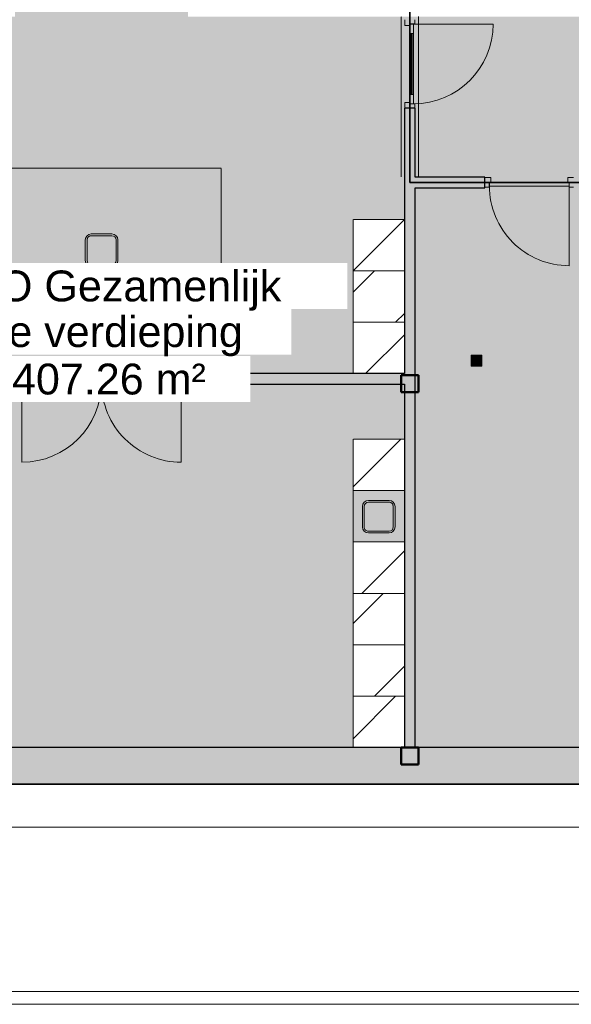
# Model space of a CAD drawing. Header units: millimetres. Extents: x 1000 to 192722, y -9201 to 41503.
# Tile 77 of 93: x 151866 to 158308, y 8500 to 20000. Entities that reach past the tile are written whole.
import ezdxf

# ---------------------------------------------------------------- set-up
doc = ezdxf.new("R2010")
doc.units = ezdxf.units.MM
doc.linetypes.add('THO_hhidden', pattern=[2.5, 1.5, -1])
doc.layers.add('A-AREA-BNDY', color=1, linetype='Continuous', lineweight=50, true_color=0xff0000)
doc.layers.add('A-DETL', color=7, linetype='Continuous', lineweight=13, true_color=0x00a600)
for name, color, linetype, lineweight in [('A-AREA-IDEN', 7, 'Continuous', 13), ('A-AREA-PATT', 7, 'Continuous', 13), ('A-DETL-GENF', 7, 'Continuous', 13), ('A-DOOR', 7, 'Continuous', 13), ('A-GENM', 7, 'Continuous', 13), ('A-WALL-PATT', 7, 'Continuous', 18), ('I-WALL', 7, 'Continuous', 18), ('P-SANR-FIXT', 7, 'Continuous', 13), ('S-COLS-SYMB', 7, 'Continuous', 50)]:
    doc.layers.add(name, color=color, linetype=linetype, lineweight=lineweight)
doc.styles.add('Arial', font='arial.ttf', dxfattribs={"height": 360})

# ---------------------------------------------------------------- blocks, each defined once
blk = doc.blocks.new('NLRS_01_GM_WPB_dummy placeholder_gen_tho - kast 600x600x2100-V180-01 1e verdieping BVO')
at = {"layer": 'A-GENM', "true_color": 0x808080}
h = blk.add_hatch(dxfattribs=at)
h.set_pattern_fill('FP_135', color=8, style=0, pattern_type=2)
h.set_pattern_definition([(225, (44137.14, 11800), (424.264, -424.264), [])])
h.paths.add_polyline_path([(300, 300), (-300, 300), (-300, -300), (300, -300), (300, 33)])
at = {"layer": 'A-GENM', "linetype": 'THO_hhidden'}
for p, q in [((300, 300), (-300, 300)), ((-300, 300), (-300, -300)), ((300, -300), (300, 300)), ((-300, -300), (300, -300))]:
    blk.add_line(p, q, dxfattribs=at)
blk = doc.blocks.new('NLRS_01_GM_WPB_dummy placeholder_gen_tho - kast 600x600x2100-V181-01 1e verdieping BVO')
at = {"layer": 'A-GENM', "true_color": 0x808080}
h = blk.add_hatch(dxfattribs=at)
h.set_pattern_fill('FP_136', color=8, style=0, pattern_type=2)
h.set_pattern_definition([(225, (44137.14, 12400), (424.264, -424.264), [])])
h.paths.add_polyline_path([(300, 300), (-300, 300), (-300, -300), (300, -300)])
at = {"layer": 'A-GENM', "linetype": 'THO_hhidden'}
for p, q in [((300, 300), (-300, 300)), ((-300, 300), (-300, -300)), ((300, -300), (300, 300)), ((-300, -300), (300, -300))]:
    blk.add_line(p, q, dxfattribs=at)
blk = doc.blocks.new('NLRS_01_GM_WPB_dummy placeholder_gen_tho - kast 600x600x2100-V182-01 1e verdieping BVO')
at = {"layer": 'A-GENM', "true_color": 0x808080}
h = blk.add_hatch(dxfattribs=at)
h.set_pattern_fill('FP_137', color=8, style=0, pattern_type=2)
h.set_pattern_definition([(225, (44137.14, 13000), (424.264, -424.264), [])])
h.paths.add_polyline_path([(300, 300), (-300, 300), (-300, -300), (300, -300), (300, 60)])
at = {"layer": 'A-GENM', "linetype": 'THO_hhidden'}
for p, q in [((300, 300), (-300, 300)), ((-300, 300), (-300, -300)), ((300, -300), (300, 300)), ((-300, -300), (300, -300))]:
    blk.add_line(p, q, dxfattribs=at)
blk = doc.blocks.new('NLRS_01_GM_WPB_dummy placeholder_gen_tho - kast 600x600x2100-V183-01 1e verdieping BVO')
at = {"layer": 'A-GENM', "true_color": 0x808080}
h = blk.add_hatch(dxfattribs=at)
h.set_pattern_fill('FP_138', color=8, style=0, pattern_type=2)
h.set_pattern_definition([(225, (44137.14, 13600), (424.264, -424.264), [])])
h.paths.add_polyline_path([(300, 300), (-300, 300), (-300, -300), (300, -300), (300, 74)])
at = {"layer": 'A-GENM', "linetype": 'THO_hhidden'}
for p, q in [((300, 300), (-300, 300)), ((-300, 300), (-300, -300)), ((300, -300), (300, 300)), ((-300, -300), (300, -300))]:
    blk.add_line(p, q, dxfattribs=at)
blk = doc.blocks.new('NLRS_01_GM_WPB_dummy placeholder_gen_tho - kast 600x600x2100-V184-01 1e verdieping BVO')
at = {"layer": 'A-GENM', "true_color": 0x808080}
h = blk.add_hatch(dxfattribs=at)
h.set_pattern_fill('FP_139', color=8, style=0, pattern_type=2)
h.set_pattern_definition([(225, (44137.14, 14800), (424.264, -424.264), [])])
h.paths.add_polyline_path([(241, 300), (-300, 300), (-300, -300), (300, -300), (300, 300)])
at = {"layer": 'A-GENM', "linetype": 'THO_hhidden'}
for p, q in [((300, 300), (-300, 300)), ((-300, 300), (-300, -300)), ((300, -300), (300, 300)), ((-300, -300), (300, -300))]:
    blk.add_line(p, q, dxfattribs=at)
blk = doc.blocks.new('NLRS_73_PF_UN_rvs gootsteen enkel 340x340 ic6zrl2n_gen_bcb - RVS gootsteen enkel 340x340-1975653-01 1e verdieping BVO')
at = {"layer": 'P-SANR-FIXT'}
for p, q in [((120, 360), (-120, 360)), ((-190, 290), (-190, 50)), ((-170, 50), (-170, 290)), ((-120, 340), (120, 340)), ((170, 290), (170, 50)), ((190, 50), (190, 290)), ((-81, 0), (-120, 0)), ((120, 0), (-81, 0)), ((-120, -20), (-81, -20)), ((-81, -20), (120, -20))]:
    blk.add_line(p, q, dxfattribs=at)
for centre, radius, start, end in [((-120, 290), 70, 90, 180), ((120, 290), 70, 0, 90), ((-120, 290), 50, 90, 180), ((120, 290), 50, 360, 90), ((-120, 50), 70, 180, 270), ((-120, 50), 50, 180, 270), ((-120, 50), 50, 180, 194.0178), ((-120, 50), 50, 198.5781, 208.083), ((-120, 50), 50, 213.4394, 222.232), ((-120, 50), 50, 227.768, 236.5606), ((-120, 50), 50, 241.917, 251.4219), ((-120, 50), 50, 255.9822, 270), ((120, 50), 70, 270, 360), ((120, 50), 50, 270, 360)]:
    blk.add_arc(centre, radius, start, end, dxfattribs=at)
blk = doc.blocks.new('NLRS_32_DO_WPB_binnen deurkozijn hout_gen_tho - enkele deur met glas_ rechtsdraaiend-2036025-01 1e verdieping BVO')
at = {"layer": 'A-DOOR'}
for p, q in [((-467, 0), (-517, 0)), ((-467, -54), (-467, 0)), ((467, -54), (467, 0)), ((467, 0), (517, 0)), ((-517, -114), (-450, -114)), ((-450, -114), (-450, -54)), ((450, -114), (450, -54)), ((517, -114), (450, -114))]:
    blk.add_line(p, q, dxfattribs=at)
blk = doc.blocks.new('NLRS_32_DO_UN_deur_gen_tho - deur met glasvlak_ rechtsdraaiend-V202-01 1e verdieping BVO')
at = {"layer": 'A-DETL-GENF'}
for p, q in [((-465, 0), (-465, 930)), ((-465, 0), (465, 0)), ((-465, -40), (-465, 0)), ((-465, -40), (465, -40)), ((465, -40), (465, 0))]:
    blk.add_line(p, q, dxfattribs=at)
blk.add_arc((-465, 0), 930, 360, 90, dxfattribs=at)
at = {"layer": 'A-GENM', "lineweight": 18}
for p, q in [((-355, 0), (-465, 0)), ((-465, 0), (-465, -40)), ((-355, -40), (-355, 0)), ((465, 0), (355, 0)), ((355, 0), (355, -40)), ((465, -40), (465, 0)), ((-465, -40), (-355, -40)), ((355, -40), (465, -40))]:
    blk.add_line(p, q, dxfattribs=at)
at = {"layer": 'A-GENM'}
for p, q in [((-355, 0), (355, 0)), ((355, 0), (-224, 0)), ((198, 0), (355, 0)), ((355, -40), (-355, -40)), ((355, -40), (-224, -40)), ((355, -40), (-224, -40)), ((198, -40), (355, -40)), ((198, -40), (355, -40))]:
    blk.add_line(p, q, dxfattribs=at)
blk = doc.blocks.new('NLRS_32_DO_WPB_binnen deurkozijn hout_gen_tho - enkele deur_ rechtsdraaiend-1905093-01 1e verdieping BVO')
at = {"layer": 'A-DOOR'}
for p, q in [((-467, 0), (-517, 0)), ((-467, -54), (-467, 0)), ((467, -54), (467, 0)), ((467, 0), (517, 0)), ((-517, -114), (-450, -114)), ((-450, -114), (-450, -54)), ((450, -114), (450, -54)), ((517, -114), (450, -114))]:
    blk.add_line(p, q, dxfattribs=at)
blk = doc.blocks.new('NLRS_32_DO_UN_deur_gen_tho - dichte deur_ rechtsdraaiend-V213-01 1e verdieping BVO')
at = {"layer": 'A-DETL-GENF'}
for p, q in [((-465, 0), (-465, 930)), ((-465, 0), (465, 0)), ((-465, -40), (-465, 0)), ((-465, -40), (465, -40)), ((465, -40), (465, 0))]:
    blk.add_line(p, q, dxfattribs=at)
blk.add_arc((-465, 0), 930, 360, 90, dxfattribs=at)
at = {"layer": 'A-GENM', "lineweight": 18}
for p, q in [((465, 0), (-465, 0)), ((-465, 0), (-465, -40)), ((465, -40), (465, 0)), ((-465, -40), (465, -40))]:
    blk.add_line(p, q, dxfattribs=at)
blk = doc.blocks.new('NLRS_32_DO_UN_glasvlakvulling_gen_tho - enkelglas-1905434-01 1e verdieping BVO')
at = {"layer": 'A-GENM', "true_color": 0xd7e6e6}
blk.add_hatch(color=254, dxfattribs=at).paths.add_polyline_path([(-16, -31), (-355, -31), (-355, -41), (355, -41), (355, -31), (67, -31)])
at = {"layer": 'A-GENM', "lineweight": 18}
for p, q in [((355, -31), (-355, -31)), ((-355, -31), (-355, -41)), ((-355, -41), (355, -41)), ((355, -41), (355, -31))]:
    blk.add_line(p, q, dxfattribs=at)
blk = doc.blocks.new('NLRS_28_SCO_UN_koker_gen_bcb - K200_200_12_5-2311149-01 1e verdieping BVO')
at = {"layer": 'S-COLS-SYMB'}
for p, q in [((-100, 100), (100, 100)), ((-100, -100), (-100, 100)), ((100, -100), (100, 100)), ((-100, -100), (100, -100))]:
    blk.add_line(p, q, dxfattribs=at)
blk = doc.blocks.new('NLRS_32_DO_WPB_binnen deurkozijn hout_gen_tho - dubbele deur met glas-1905428-01 1e verdieping BVO')
at = {"layer": 'A-DOOR'}
for p, q in [((-932, 0), (-982, 0)), ((-932, -54), (-932, 0)), ((932, -54), (932, 0)), ((932, 0), (982, 0)), ((-982, -114), (-915, -114)), ((-915, -114), (-915, -54)), ((915, -114), (915, -54)), ((982, -114), (915, -114))]:
    blk.add_line(p, q, dxfattribs=at)
blk = doc.blocks.new('NLRS_32_DO_UN_deur_gen_tho - deur met glasvlak_ linksdraaiend-V201-01 1e verdieping BVO')
at = {"layer": 'A-DETL-GENF'}
for p, q in [((465, 0), (465, 930)), ((-465, 0), (465, 0)), ((-465, -40), (-465, 0)), ((-465, -40), (465, -40)), ((465, -40), (465, 0))]:
    blk.add_line(p, q, dxfattribs=at)
blk.add_arc((465, 0), 930, 90, 180, dxfattribs=at)
at = {"layer": 'A-GENM', "lineweight": 18}
for p, q in [((-355, 0), (-465, 0)), ((-465, 0), (-465, -40)), ((-355, -40), (-355, 0)), ((465, 0), (355, 0)), ((355, 0), (355, -40)), ((465, -40), (465, 0)), ((-465, -40), (-355, -40)), ((355, -40), (465, -40))]:
    blk.add_line(p, q, dxfattribs=at)
at = {"layer": 'A-GENM'}
for p, q in [((355, 0), (-355, 0)), ((-198, 0), (-355, 0)), ((-355, 0), (224, 0)), ((355, -40), (-355, -40)), ((-198, -40), (-355, -40)), ((-355, -40), (224, -40))]:
    blk.add_line(p, q, dxfattribs=at)
blk = doc.blocks.new('NLRS_73_PF_UN_rvs gootsteen enkel 340x340 ic6zrl2n_gen_bcb - RVS gootsteen enkel 340x340-1972238-01 1e verdieping BVO')
at = {"layer": 'P-SANR-FIXT'}
for p, q in [((-81, 20), (-120, 20)), ((-120, 0), (-81, 0)), ((120, 20), (-81, 20)), ((-81, 0), (120, 0)), ((-190, -50), (-190, -290)), ((-170, -290), (-170, -50)), ((170, -50), (170, -290)), ((190, -290), (190, -50)), ((120, -340), (-120, -340)), ((-120, -360), (120, -360))]:
    blk.add_line(p, q, dxfattribs=at)
for centre, radius, start, end in [((-120, -50), 70, 90, 180), ((120, -50), 70, 0, 90), ((120, -50), 50, 0, 90), ((-120, -50), 50, 90, 180), ((-120, -50), 50, 165.9822, 180), ((-120, -50), 50, 151.917, 161.4219), ((-120, -50), 50, 137.768, 146.5606), ((-120, -50), 50, 123.4394, 132.232), ((-120, -50), 50, 108.5781, 118.083), ((-120, -50), 50, 90, 104.0178), ((-120, -290), 70, 180, 270), ((-120, -290), 50, 180, 270), ((120, -290), 70, 270, 360), ((120, -290), 50, 270, 0)]:
    blk.add_arc(centre, radius, start, end, dxfattribs=at)
blk = doc.blocks.new('NLRS_33_GM_WPB_vloeropening schacht rechthoek_gen_tho - 125x125-2338696-01 1e verdieping BVO')
at = {"layer": 'A-GENM', "linetype": 'THO_hhidden', "true_color": 0xc8fac8}
blk.add_hatch(color=254, dxfattribs=at).paths.add_polyline_path([(125, -125), (125, 0), (0, 0), (0, -125)])
at = {"layer": 'A-GENM'}
for p, q in [((125, 0), (0, 0)), ((0, 0), (0, -125)), ((125, -125), (125, 0)), ((0, -125), (125, -125))]:
    blk.add_line(p, q, dxfattribs=at)
at = {"layer": 'A-GENM', "linetype": 'THO_hhidden'}
for p, q in [((0, 0), (0, -125)), ((125, 0), (0, 0)), ((0, 0), (125, -125)), ((0, -125), (125, 0)), ((125, -125), (125, 0)), ((0, -125), (125, -125))]:
    blk.add_line(p, q, dxfattribs=at)
blk = doc.blocks.new('NLRS_01_GM_WPB_dummy placeholder_gen_tho - kast 600x600x2100-V246-01 1e verdieping BVO')
at = {"layer": 'A-GENM', "true_color": 0x808080}
h = blk.add_hatch(dxfattribs=at)
h.set_pattern_fill('FP_150', color=8, style=0, pattern_type=2)
h.set_pattern_definition([(45, (-44137.14, -16166.87), (-424.264, 424.264), [])])
h.paths.add_polyline_path([(300, -300), (300, 300), (-300, 300), (-300, -300)])
at = {"layer": 'A-GENM', "linetype": 'THO_hhidden'}
for p, q in [((300, 300), (-300, 300)), ((-300, 300), (-300, -300)), ((300, -300), (300, 300)), ((-300, -300), (300, -300))]:
    blk.add_line(p, q, dxfattribs=at)
blk = doc.blocks.new('NLRS_01_GM_WPB_dummy placeholder_gen_tho - kast 600x600x2100-V247-01 1e verdieping BVO')
at = {"layer": 'A-GENM', "true_color": 0x808080}
h = blk.add_hatch(dxfattribs=at)
h.set_pattern_fill('FP_151', color=8, style=0, pattern_type=2)
h.set_pattern_definition([(45, (-44137.14, -16766.87), (-424.264, 424.264), [])])
h.paths.add_polyline_path([(300, -300), (300, 300), (-300, 300), (-300, -300)])
at = {"layer": 'A-GENM', "linetype": 'THO_hhidden'}
for p, q in [((300, 300), (-300, 300)), ((-300, 300), (-300, -300)), ((300, -300), (300, 300)), ((-300, -300), (300, -300))]:
    blk.add_line(p, q, dxfattribs=at)
blk = doc.blocks.new('NLRS_01_GM_WPB_dummy placeholder_gen_tho - kast 600x600x2100-V248-01 1e verdieping BVO')
at = {"layer": 'A-GENM', "true_color": 0x808080}
h = blk.add_hatch(dxfattribs=at)
h.set_pattern_fill('FP_152', color=8, style=0, pattern_type=2)
h.set_pattern_definition([(45, (-44137.14, -17366.87), (-424.264, 424.264), [])])
h.paths.add_polyline_path([(300, -300), (300, 300), (-300, 300), (-300, -300)])
at = {"layer": 'A-GENM', "linetype": 'THO_hhidden'}
for p, q in [((300, 300), (-300, 300)), ((-300, 300), (-300, -300)), ((300, -300), (300, 300)), ((-300, -300), (300, -300))]:
    blk.add_line(p, q, dxfattribs=at)
blk = doc.blocks.new('NLRS_28_SCO_UN_koker_gen_bcb - K200_200_12_5-2421693-01 1e verdieping BVO')
at = {"layer": 'S-COLS-SYMB'}
for p, q in [((-100, 100), (100, 100)), ((-100, 100), (-100, -100)), ((100, 100), (100, -100)), ((-100, -100), (100, -100))]:
    blk.add_line(p, q, dxfattribs=at)

msp = doc.modelspace()

# ---------------------------------------------------------------- hatches: boundary and pattern name
at = {"layer": 'A-AREA-PATT', "true_color": 0xe6fae6}
h = msp.add_hatch(color=7, dxfattribs=at)
h.paths.add_polyline_path([(169622, 11070), (169800, 11072), (169713, 11071)])
h.paths.add_polyline_path([(170059, 11078), (170153, 11081), (170090, 11079)])
h.paths.add_polyline_path([(170462, 11098), (170528, 11101), (170507, 11101)])
h.paths.add_polyline_path([(170865, 11130), (170934, 11136), (170920, 11136)])
h.paths.add_polyline_path([(171267, 11175), (171339, 11183), (171328, 11183)])
h.paths.add_polyline_path([(171667, 11232), (171742, 11243), (171732, 11243)])
h.paths.add_polyline_path([(172065, 11302), (172181, 11324), (172135, 11316)])
h.paths.add_polyline_path([(172460, 11384), (172542, 11401), (172534, 11401)])
h.paths.add_polyline_path([(172853, 11478), (172975, 11509), (172898, 11490)])
h.paths.add_polyline_path([(166131, 11500), (169714, 11501), (170023, 11507), (170424, 11526), (170761, 11552), (171149, 11594), (171456, 11634), (171820, 11693), (172203, 11767), (172542, 11843), (172898, 11933), (173252, 12034), (173603, 12145), (173952, 12268), (174353, 12423), (174675, 12558), (174970, 12691), (172431, 18037), (165184, 18037), (165184, 14844), (165334, 14844), (165334, 15769), (165384, 15769), (165384, 13769), (165334, 13769), (165334, 14694), (165184, 14694), (165184, 11500)])
h.paths.add_polyline_path([(173243, 11584), (173330, 11608), (173322, 11608), (173252, 11587)])
h.paths.add_polyline_path([(173629, 11703), (173719, 11730), (173713, 11730)])
h.paths.add_polyline_path([(174012, 11833), (174114, 11869), (174098, 11865)])
h.paths.add_polyline_path([(174390, 11975), (174546, 12037), (174479, 12011)])
h.paths.add_polyline_path([(174764, 12128), (174880, 12178), (174855, 12169)])
h.paths.add_polyline_path([(175132, 12294), (175230, 12338), (175226, 12338)])
h.paths.add_polyline_path([(175496, 12470), (175595, 12519), (175591, 12519)])
h.paths.add_polyline_path([(175853, 12658), (175954, 12712), (175950, 12712)])
h.paths.add_polyline_path([(175083, 12745), (175445, 12927), (175818, 13130), (176137, 13316), (176481, 13532), (176787, 13736), (177117, 13972), (177393, 14182), (177696, 14427), (177991, 14681), (178331, 14996), (178577, 15237), (178868, 15542), (179123, 15826), (179341, 16081), (179584, 16385), (179824, 16706), (180041, 17016), (180257, 17343), (180482, 17712), (180653, 18011), (180835, 18354), (181027, 18747), (181169, 19058), (181319, 19417), (181458, 19781), (181590, 20161), (181706, 20534), (181814, 20922), (181909, 21312), (181991, 21706), (182052, 22037), (178762, 22037), (178762, 21887), (179687, 21887), (179687, 21837), (177687, 21837), (177687, 21887), (178612, 21887), (178612, 22037), (175684, 22037), (175684, 21409), (172546, 18088), (172936, 17266), (173478, 17523), (175022, 14271), (174480, 14014), (175083, 12745)])
h.paths.add_polyline_path([(176205, 12856), (176307, 12915), (176303, 12915), (176231, 12872)])
h.paths.add_polyline_path([(176550, 13066), (176654, 13130), (176650, 13130)])
h.paths.add_polyline_path([(176889, 13286), (176993, 13355), (176990, 13355)])
h.paths.add_polyline_path([(177220, 13516), (177378, 13631), (177322, 13591)])
h.paths.add_polyline_path([(173825, 13703), (172281, 16955), (172823, 17212), (174367, 13960), (173948, 13761)])
h.paths.add_polyline_path([(177544, 13757), (177696, 13874), (177647, 13837)])
h.paths.add_polyline_path([(177861, 14007), (177991, 14113), (177964, 14093), (177935, 14069)])
h.paths.add_polyline_path([(178170, 14267), (178278, 14360), (178273, 14359), (178206, 14299)])
h.paths.add_polyline_path([(178470, 14537), (178608, 14665), (178574, 14634), (178471, 14537)])
h.paths.add_polyline_path([(178762, 14815), (178868, 14919), (178866, 14919), (178827, 14880)])
h.paths.add_polyline_path([(179045, 15103), (179161, 15223), (179148, 15213), (179088, 15149)])
h.paths.add_polyline_path([(179319, 15399), (179437, 15530), (179422, 15515), (179341, 15423)])
h.paths.add_polyline_path([(179583, 15703), (179688, 15826), (179685, 15826), (179641, 15772)])
h.paths.add_polyline_path([(179838, 16015), (179941, 16144), (179939, 16144), (179849, 16028)])
h.paths.add_polyline_path([(172883, 16036), (172905, 16040), (172913, 16043), (173144, 16154), (173155, 16165), (173163, 16179), (173169, 16194), (173170, 16208), (173166, 16230), (173163, 16239), (173055, 16465), (173046, 16475), (173037, 16483), (173021, 16492), (173003, 16495), (172985, 16494), (172967, 16489), (172750, 16386), (172731, 16371), (172723, 16362), (172715, 16346), (172711, 16328), (172712, 16310), (172717, 16293), (172828, 16063), (172839, 16051), (172854, 16043), (172869, 16038), (172881, 16036)])
h.paths.add_polyline_path([(180084, 16335), (180185, 16471), (180172, 16456)])
h.paths.add_polyline_path([(173538, 16347), (173560, 16351), (173568, 16354), (173798, 16465), (173813, 16481), (173818, 16490), (173823, 16505), (173825, 16519), (173821, 16541), (173818, 16550), (173708, 16778), (173704, 16784), (173692, 16794), (173669, 16804), (173656, 16806), (173640, 16805), (173615, 16797), (173396, 16691), (173386, 16683), (173378, 16673), (173369, 16657), (173366, 16639), (173367, 16621), (173372, 16604), (173483, 16374), (173499, 16359), (173509, 16354), (173524, 16349)])
h.paths.add_polyline_path([(157300, 18100), (158334, 18100), (158334, 18162), (158872, 18162), (158872, 18100), (159562, 18100), (159562, 18162), (160122, 18162), (160122, 18100), (161522, 18100), (161522, 18162), (172372, 18162), (172372, 18166), (172483, 18219), (172488, 18209), (175559, 21458), (175559, 22162), (182072, 22162), (182126, 22548), (182168, 22935), (182199, 23361), (182216, 23711), (182220, 24125), (175684, 24125), (175684, 24126), (175559, 24126), (175559, 26742), (172488, 29991), (172484, 29983), (172371, 30037), (163684, 30037), (163684, 29234), (163622, 29234), (163622, 28200), (163684, 28200), (163684, 28162), (167284, 28162), (167284, 20037), (156484, 20037), (156484, 20000), (156422, 20000), (156422, 18966), (156484, 18966), (156484, 18162), (157300, 18162), (157300, 18157)])
h.paths.add_polyline_path([(159432, 18184), (159406, 18187), (159382, 18197), (159362, 18214), (159432, 18284), (159502, 18213), (159478, 18196), (159458, 18187)])
h.paths.add_polyline_path([(158980, 18234), (158893, 18284), (158980, 18334), (158980, 18284)])
h.paths.add_polyline_path([(159432, 18284), (159361, 18355), (159382, 18371), (159406, 18381), (159432, 18384), (159458, 18381), (159482, 18371), (159502, 18355), (159458, 18310)])
h.paths.add_polyline_path([(156438, 19128), (156438, 19838), (156448, 19838), (156448, 19128)])
h.paths.add_polyline_path([(156484, 20162), (167159, 20162), (167159, 20200), (156484, 20200), (156484, 20185)])
h.paths.add_polyline_path([(167322, 22100), (167322, 26100), (169522, 26100), (169522, 22100), (167461, 22100)])
h.paths.add_polyline_path([(175648, 22324), (175638, 22324), (175638, 23034), (175648, 23034)])
h.paths.add_polyline_path([(182555, 22516), (182599, 22935), (182628, 23322), (182646, 23711), (182651, 24167), (182643, 24564), (182623, 24960), (182591, 25356), (182546, 25750), (182487, 26162), (182420, 26546), (182335, 26951), (182240, 27349), (182150, 27680), (182038, 28051), (181911, 28432), (181772, 28808), (181621, 29180), (181459, 29547), (181286, 29909), (181101, 30265), (180906, 30616), (180700, 30960), (180455, 31339), (180257, 31629), (180020, 31953), (179773, 32269), (179517, 32578), (179218, 32914), (178976, 33171), (178692, 33455), (178400, 33730), (178099, 33995), (177790, 34252), (177436, 34526), (177091, 34776), (176765, 34997), (176431, 35209), (176110, 35399), (175726, 35611), (175430, 35764), (175026, 35956), (174701, 36100), (174329, 36250), (173952, 36390), (173503, 36538), (173125, 36650), (172745, 36750), (172361, 36838), (171975, 36915), (171569, 36983), (171196, 37035), (170788, 37078), (170410, 37106), (170016, 37124), (169614, 37130), (169622, 37130), (170023, 37124), (170424, 37105), (170861, 37070), (171223, 37031), (171620, 36976), (172016, 36908), (172409, 36828), (172800, 36736), (173188, 36633), (173572, 36517), (173975, 36381), (174329, 36250), (174701, 36099), (175083, 35930), (175445, 35756), (175786, 35579), (176199, 35347), (176502, 35165), (176864, 34931), (177153, 34733), (177474, 34498), (177791, 34251), (178106, 33989), (178400, 33729), (178745, 33402), (178985, 33161), (179263, 32865), (179517, 32577), (179773, 32268), (180020, 31952), (180268, 31612), (180484, 31297), (180700, 30959), (180906, 30614), (181102, 30264), (181286, 29907), (181459, 29545), (181621, 29178), (181772, 28806), (181911, 28430), (182039, 28049), (182155, 27665), (182258, 27277), (182359, 26844), (182430, 26492), (182506, 26037), (182558, 25652), (182599, 25265), (182628, 24878), (182646, 24479), (182651, 24033), (182643, 23636), (182622, 23240), (182590, 22844), (182558, 22548)])
h.paths.add_polyline_path([(175648, 23254), (175638, 23254), (175638, 23964), (175648, 23964), (175648, 23488)])
h.paths.add_polyline_path([(179437, 26162), (182052, 26162), (181982, 26546), (181901, 26926), (181807, 27304), (181702, 27680), (181586, 28051), (181454, 28431), (181309, 28807), (181152, 29179), (180983, 29546), (180802, 29908), (180637, 30216), (180459, 30527), (180255, 30859), (180020, 31215), (179803, 31522), (179584, 31815), (179341, 32119), (179038, 32470), (178782, 32750), (178517, 33022), (178244, 33287), (177962, 33544), (177673, 33792), (177340, 34058), (177056, 34273), (176710, 34516), (176439, 34696), (176110, 34901), (175774, 35096), (175376, 35308), (175083, 35455), (174310, 33828), (174852, 33571), (173308, 30319), (172766, 30576), (172545, 30112), (175684, 26792), (175686, 26162), (178612, 26162), (178612, 26312), (177687, 26312), (177687, 26362), (179687, 26362), (179687, 26312), (178762, 26312), (178762, 26162)])
h.paths.add_polyline_path([(166796, 28000), (167159, 28000), (167159, 28037), (163622, 28037), (163622, 28000), (166131, 28000)])
h.paths.add_polyline_path([(163638, 28362), (163638, 29072), (163648, 29072), (163648, 28362)])
h.paths.add_polyline_path([(170424, 30162), (172431, 30162), (174970, 35509), (174610, 35671), (174245, 35821), (173876, 35960), (173503, 36087), (173056, 36222), (172721, 36313), (172361, 36399), (171975, 36478), (171586, 36546), (171196, 36601), (170788, 36646), (170351, 36678), (170013, 36694), (169506, 36700), (165184, 36700), (165184, 33506), (165334, 33506), (165334, 34431), (165384, 34431), (165384, 32431), (165334, 32431), (165334, 33356), (165184, 33356), (165184, 30162), (169522, 30162)])
h.paths.add_polyline_path([(172653, 30630), (172111, 30887), (173655, 34139), (174197, 33882), (172766, 30868)])
h.paths.add_polyline_path([(173488, 31036), (173511, 31042), (173522, 31048), (173538, 31064), (173545, 31075), (173653, 31307), (173655, 31323), (173653, 31338), (173643, 31361), (173640, 31366), (173628, 31377), (173607, 31390), (173384, 31493), (173368, 31495), (173352, 31493), (173329, 31483), (173323, 31478), (173313, 31469), (173301, 31447), (173199, 31230), (173196, 31219), (173197, 31198), (173203, 31177), (173208, 31169), (173226, 31151), (173243, 31141), (173461, 31039), (173470, 31037), (173486, 31036)])
h.paths.add_polyline_path([(172833, 31347), (172859, 31354), (172872, 31364), (172885, 31377), (172897, 31400), (172999, 31618), (173000, 31634), (172998, 31649), (172993, 31664), (172979, 31683), (172966, 31693), (172942, 31705), (172729, 31804), (172713, 31806), (172697, 31804), (172683, 31799), (172664, 31785), (172656, 31775), (172646, 31758), (172544, 31541), (172541, 31528), (172542, 31509), (172547, 31491), (172558, 31474), (172565, 31466), (172589, 31452), (172806, 31350), (172816, 31347)])
at = {"layer": 'A-AREA-PATT', "true_color": 0xfee2f8}
h = msp.add_hatch(color=7, dxfattribs=at)
h.paths.add_polyline_path([(149284, 11500), (155759, 11500), (155759, 15100), (156359, 15100), (156359, 15742), (153804, 15742), (153804, 15867), (155759, 15867), (155759, 17667), (156359, 17667), (156359, 18966), (156422, 18966), (156422, 20000), (156359, 20000), (156359, 20037), (153832, 20037), (153832, 22073), (153957, 22073), (153957, 21437), (153967, 21437), (153967, 21422), (153957, 21422), (153957, 20422), (154749, 20422), (154749, 21422), (154737, 21422), (154737, 21437), (154767, 21437), (154767, 21422), (154764, 21422), (154764, 20422), (155549, 20422), (155549, 21422), (155537, 21422), (155537, 21437), (155577, 21437), (155577, 21422), (155564, 21422), (155564, 20422), (156359, 20422), (156359, 21422), (156347, 21422), (156347, 21437), (156359, 21437), (156359, 23110), (156137, 23110), (156137, 24037), (155164, 24037), (155164, 23125), (155367, 23125), (155367, 23110), (155039, 23110), (155039, 23707), (153957, 23707), (153957, 23107), (153832, 23107), (153832, 25090), (153957, 25090), (153957, 24492), (155039, 24492), (155039, 25090), (155367, 25090), (155367, 25075), (155164, 25075), (155164, 24162), (156137, 24162), (156137, 25090), (156359, 25090), (156359, 26763), (156347, 26763), (156347, 26778), (156359, 26778), (156359, 27778), (155564, 27778), (155564, 26778), (155577, 26778), (155577, 26763), (155537, 26763), (155537, 26778), (155549, 26778), (155549, 27778), (154764, 27778), (154764, 26778), (154767, 26778), (154767, 26763), (154737, 26763), (154737, 26778), (154749, 26778), (154749, 27778), (153957, 27778), (153957, 26778), (153967, 26778), (153967, 26763), (153957, 26763), (153957, 26124), (153832, 26124), (153832, 28200), (155057, 28200), (155057, 28059), (155747, 28060), (155747, 28200), (156354, 28200), (156355, 28162), (163559, 28162), (163559, 28200), (163622, 28200), (163622, 29234), (163559, 29234), (163559, 30037), (153464, 30037), (153464, 30162), (153832, 30162), (153832, 30183), (153957, 30183), (153957, 30162), (156359, 30162), (156359, 33975), (153957, 33975), (153957, 31217), (153832, 31217), (153832, 33975), (153339, 33975), (153339, 34100), (153959, 34100), (153959, 36700), (149284, 36700), (149284, 34100), (152305, 34100), (152305, 33975), (151812, 33975), (151812, 31217), (151687, 31217), (151687, 33975), (149284, 33975), (149284, 30162), (151687, 30162), (151687, 30183), (151812, 30183), (151812, 30162), (152064, 30162), (152064, 30037), (142084, 30037), (142084, 29234), (142022, 29234), (142022, 28200), (142084, 28200), (142084, 28162), (151812, 28162), (151812, 26124), (151687, 26124), (151687, 26725), (151677, 26725), (151677, 26740), (151687, 26740), (151687, 27740), (150894, 27740), (150894, 26740), (150907, 26740), (150907, 26725), (150877, 26725), (150877, 26740), (150879, 26740), (150879, 27740), (150094, 27740), (150094, 26740), (150107, 26740), (150107, 26725), (150067, 26725), (150067, 26740), (150079, 26740), (150079, 27740), (149284, 27740), (149284, 26740), (149297, 26740), (149297, 26725), (149284, 26725), (149284, 25053), (149507, 25053), (149507, 24162), (150479, 24162), (150479, 25038), (150277, 25038), (150277, 25053), (150604, 25053), (150604, 24492), (151687, 24492), (151687, 25090), (151812, 25090), (151812, 23107), (151687, 23107), (151687, 23707), (150604, 23707), (150604, 23107), (150277, 23110), (150277, 23125), (150479, 23125), (150479, 24037), (149507, 24037), (149507, 23110), (149284, 23110), (149284, 21437), (149297, 21437), (149297, 21422), (149284, 21422), (149284, 20422), (150079, 20422), (150079, 21422), (150067, 21422), (150067, 21437), (150107, 21437), (150107, 21422), (150094, 21422), (150094, 20422), (150879, 20422), (150879, 21422), (150877, 21422), (150877, 21437), (150907, 21437), (150907, 21422), (150894, 21422), (150894, 20422), (151687, 20422), (151687, 21422), (151677, 21422), (151677, 21437), (151687, 21437), (151687, 22073), (151812, 22073), (151812, 20037), (142084, 20037), (142084, 20000), (142022, 20000), (142022, 18966), (142084, 18966), (142084, 18162), (142122, 18162), (142122, 18037), (142084, 18037), (142084, 18000), (141959, 18000), (141959, 18037), (141922, 18037), (141922, 18000), (141057, 18000), (141057, 18037), (140584, 18037), (140584, 16537), (141349, 16537), (141349, 16662), (141474, 16662), (141474, 16537), (141959, 16537), (141959, 16966), (142084, 16966), (142084, 15454), (141959, 15454), (141959, 16412), (140584, 16412), (140584, 14125), (141959, 14125), (141959, 14420), (142084, 14420), (142084, 14125), (142597, 14125), (142597, 14000), (140584, 14000), (140584, 11500), (145559, 11500), (145559, 13595), (143634, 13595), (143634, 14000), (143631, 14000), (143631, 14125), (143634, 14125), (143634, 15108), (143759, 15108), (143759, 13942), (145559, 13942), (145559, 16262), (143759, 16262), (143759, 16142), (143634, 16142), (143634, 16612), (143759, 16612), (143759, 17812), (143634, 17812), (143634, 18037), (143522, 18037), (143522, 18162), (145722, 18162), (145722, 18037), (145684, 18037), (145684, 11500), (147299, 11500), (147299, 16837), (149159, 16837), (149159, 18037), (147686, 18037), (147686, 18162), (149284, 18162), (149284, 17667), (149884, 17667), (149884, 15867), (151840, 15867), (151840, 15742), (149284, 15742), (149284, 11609)])
h.paths.add_polyline_path([(165059, 11500), (165059, 14912), (161351, 14912), (161351, 15037), (161584, 15037), (161584, 16983), (161709, 16983), (161709, 15037), (165059, 15037), (165059, 18037), (161709, 18037), (161709, 18017), (161584, 18017), (161584, 18037), (161522, 18037), (161522, 18100), (160122, 18100), (160122, 18037), (160084, 18037), (160084, 15037), (160317, 15037), (160317, 14912), (160084, 14912), (160084, 11500), (164589, 11500)])
h.paths.add_polyline_path([(156484, 11500), (159959, 11500), (159959, 12937), (159837, 12940), (159837, 13062), (159959, 13062), (159959, 18037), (159924, 18037), (159924, 17962), (158397, 17962), (158397, 18037), (158334, 18037), (158334, 18100), (157300, 18100), (157300, 18037), (156484, 18037), (156484, 11767)])
h.paths.add_polyline_path([(144176, 13720), (144597, 13720), (144597, 13842), (143759, 13842), (143759, 13720), (143839, 13720)])
h.paths.add_polyline_path([(145524, 13720), (145559, 13720), (145559, 13842), (144722, 13842), (144722, 13720), (145506, 13720)])
h.paths.add_polyline_path([(155985, 14005), (156195, 14007), (156218, 14017), (156229, 14027), (156234, 14031), (156242, 14045), (156247, 14059), (156249, 14075), (156249, 14315), (156247, 14333), (156240, 14350), (156228, 14365), (156210, 14377), (156197, 14383), (156179, 14385), (155926, 14383), (155921, 14383), (155904, 14376), (155889, 14364), (155879, 14350), (155872, 14333), (155869, 14315), (155871, 14059), (155882, 14036), (155891, 14025), (155896, 14020), (155917, 14009), (155928, 14006), (155939, 14005)])
h.paths.add_polyline_path([(142759, 14036), (142759, 14046), (143469, 14046), (143469, 14036)])
h.paths.add_polyline_path([(160479, 14949), (160479, 14959), (161189, 14959), (161189, 14949), (160808, 14949)])
h.paths.add_polyline_path([(153642, 15778), (152932, 15778), (152932, 15788), (153642, 15788)])
h.paths.add_polyline_path([(152712, 15778), (152002, 15778), (152002, 15788), (152712, 15788)])
h.paths.add_polyline_path([(157149, 15955), (157137, 15955), (157137, 16080), (157262, 16080), (157262, 15955)])
h.paths.add_polyline_path([(152702, 17067), (151427, 17067), (151427, 18267), (154217, 18267), (154217, 17067), (152825, 17067)])
h.paths.add_polyline_path([(152702, 17117), (152957, 17119), (152972, 17124), (152992, 17138), (152999, 17148), (153005, 17156), (153010, 17171), (153012, 17187), (153012, 17427), (153009, 17445), (153002, 17462), (152985, 17481), (152977, 17487), (152955, 17495), (152942, 17497), (152702, 17497), (152684, 17494), (152667, 17487), (152652, 17476), (152639, 17458), (152634, 17441), (152632, 17427), (152633, 17171), (152639, 17156), (152653, 17137), (152658, 17132), (152671, 17124), (152686, 17119)])
h.paths.add_polyline_path([(161673, 17145), (161663, 17145), (161663, 17855), (161673, 17855)])
h.paths.add_polyline_path([(159478, 18021), (159562, 18023), (159562, 18100), (158872, 18100), (158872, 18021), (159311, 18021)])
h.paths.add_polyline_path([(141838, 18059), (141844, 18060), (141844, 18100), (141154, 18100), (141154, 18059), (141681, 18059)])
h.paths.add_polyline_path([(147489, 18074), (146814, 18074), (146814, 18084), (147524, 18084), (147524, 18074), (147502, 18074)])
h.paths.add_polyline_path([(146338, 18074), (145884, 18074), (145884, 18084), (146594, 18084), (146594, 18074), (146421, 18074)])
h.paths.add_polyline_path([(156151, 20162), (156359, 20162), (156359, 20200), (156234, 20200), (156234, 20322), (153957, 20322), (153957, 20162), (155818, 20162)])
h.paths.add_polyline_path([(151687, 20162), (151687, 20322), (149409, 20322), (149409, 20200), (149284, 20200), (149284, 20162), (151494, 20162)])
h.paths.add_polyline_path([(149159, 20162), (149159, 28037), (149122, 28037), (149122, 20162)])
h.paths.add_polyline_path([(156237, 23210), (156359, 23210), (156359, 24037), (156237, 24037), (156237, 23367)])
h.paths.add_polyline_path([(149284, 23210), (149407, 23210), (149407, 24037), (149284, 24037), (149284, 23367)])
h.paths.add_polyline_path([(156359, 24162), (156359, 24325), (156237, 24325), (156237, 24162), (156299, 24162)])
h.paths.add_polyline_path([(149407, 24162), (149407, 24325), (149284, 24325), (149284, 24162), (149344, 24162)])
h.paths.add_polyline_path([(149344, 24450), (149407, 24450), (149407, 24953), (149284, 24953), (149284, 24450)])
h.paths.add_polyline_path([(156237, 24450), (156359, 24450), (156359, 24990), (156237, 24990), (156237, 24660)])
h.paths.add_polyline_path([(151100, 27840), (151687, 27840), (151687, 28037), (149284, 28037), (149284, 27963), (149409, 27963), (149409, 27840), (151096, 27840)])
h.paths.add_polyline_path([(155549, 27878), (156234, 27878), (156234, 28000), (153957, 28000), (153957, 27878), (155486, 27878)])
h.paths.add_polyline_path([(156354, 28000), (156359, 28001), (156359, 28037), (156354, 28037), (156354, 28001)])
h.paths.add_polyline_path([(156484, 28000), (163622, 28000), (163622, 28037), (156484, 28037)])
h.paths.add_polyline_path([(155617, 28221), (155591, 28225), (155567, 28235), (155546, 28251), (155617, 28321), (155687, 28251), (155667, 28235), (155643, 28225)])
h.paths.add_polyline_path([(155165, 28271), (155078, 28321), (155165, 28371)])
h.paths.add_polyline_path([(155617, 28321), (155546, 28392), (155567, 28408), (155591, 28418), (155617, 28421), (155643, 28418), (155667, 28408), (155687, 28392), (155643, 28347)])
h.paths.add_polyline_path([(164467, 30162), (165059, 30162), (165059, 36700), (156484, 36700), (156484, 36200), (156359, 36200), (156359, 36700), (154084, 36700), (154084, 34100), (156359, 34100), (156359, 35166), (156484, 35166), (156484, 30162), (164135, 30162)])
h.paths.add_polyline_path([(151723, 30345), (151723, 31055), (151733, 31055), (151733, 30345)])
h.paths.add_polyline_path([(153920, 30345), (153910, 30345), (153910, 31055), (153920, 31055), (153920, 30521)])
h.paths.add_polyline_path([(164334, 31325), (164334, 31450), (164459, 31450), (164459, 31325)])
h.paths.add_polyline_path([(157482, 33037), (157446, 33037), (157446, 33162), (157571, 33162), (157571, 33037)])
h.paths.add_polyline_path([(153177, 34053), (152467, 34053), (152467, 34063), (153177, 34063)])
at = {"layer": 'A-GENM', "true_color": 0xdcf8f8}
h = msp.add_hatch(color=7, dxfattribs=at)
h.paths.add_polyline_path([(154217, 17067), (154217, 18267), (151427, 18267), (151427, 17067), (154155, 17067)])
h.paths.add_polyline_path([(152702, 17117), (152680, 17121), (152670, 17124), (152657, 17134), (152647, 17143), (152639, 17156), (152633, 17171), (152632, 17187), (152633, 17438), (152636, 17449), (152644, 17466), (152658, 17481), (152670, 17489), (152691, 17495), (152702, 17497), (152955, 17495), (152967, 17492), (152977, 17487), (152996, 17470), (153002, 17462), (153010, 17440), (153012, 17427), (153010, 17171), (152999, 17148), (152991, 17138), (152985, 17132), (152963, 17121), (152953, 17118), (152942, 17117), (152825, 17117)])
h = msp.add_hatch(color=7, dxfattribs=at)
h.paths.add_polyline_path([(155909, 13900), (156359, 13900), (156359, 14500), (155759, 14500), (155759, 13900), (155896, 13900)])
h.paths.add_polyline_path([(156151, 14005), (155924, 14007), (155908, 14012), (155896, 14020), (155882, 14036), (155873, 14053), (155870, 14064), (155869, 14075), (155871, 14328), (155874, 14340), (155879, 14350), (155890, 14364), (155904, 14376), (155926, 14383), (155939, 14385), (156190, 14384), (156201, 14381), (156218, 14372), (156229, 14364), (156241, 14346), (156248, 14326), (156249, 14315), (156247, 14059), (156242, 14045), (156234, 14031), (156218, 14017), (156201, 14009), (156190, 14006), (156179, 14005)])
at = {"layer": 'A-WALL-PATT', "true_color": 0xc0c0c0}
h = msp.add_hatch(color=9, dxfattribs=at)
h.paths.add_polyline_path([(156484, 18162), (156484, 18966), (156359, 18966), (156359, 18162)])
h.paths.add_polyline_path([(156484, 20000), (156484, 20037), (156359, 20037), (156359, 20000), (156484, 20000)])
h = msp.add_hatch(color=9, dxfattribs=at)
h.paths.add_polyline_path([(158334, 18037), (158397, 18037), (158397, 18162), (158334, 18162)])
h.paths.add_polyline_path([(156359, 18037), (157300, 18037), (157300, 18162), (156359, 18162)])
msp.add_hatch(color=9, dxfattribs=at).paths.add_polyline_path([(156359, 11500), (156484, 11500), (156484, 18037), (156359, 18037), (156359, 11767)])
at = {"layer": 'A-WALL-PATT', "true_color": 0xd9eeee}
h = msp.add_hatch(color=254, dxfattribs=at)
h.paths.add_polyline_path([(155486, 15742), (156359, 15742), (156359, 15867), (153804, 15867), (153804, 15742)])
h.paths.add_polyline_path([(151840, 15742), (151840, 15867), (149284, 15867), (149284, 15742), (150163, 15742)])
at = {"layer": 'A-WALL-PATT', "true_color": 0x808080}
msp.add_hatch(color=8, dxfattribs=at).paths.add_polyline_path([(169622, 11070), (169622, 11500), (136022, 11500), (136022, 11070), (168792, 11070)])

# ---------------------------------------------------------------- linework, layer by layer
at = {"layer": 'A-AREA-BNDY', "lineweight": 35}
for p, q in [((156422, 18100), (156422, 20200)), ((156422, 18100), (165122, 18100)), ((135940, 11070), (169714, 11070))]:
    msp.add_line(p, q, dxfattribs=at)
at = {"layer": 'A-DETL', "color": 7, "linetype": 'THO_hhidden', "lineweight": 18}
for p, q in [((156322, 20037), (156322, 18162)), ((156522, 18162), (156522, 20037))]:
    msp.add_line(p, q, dxfattribs=at)
at = {"layer": 'A-DETL', "color": 7, "linetype": 'THO_hhidden'}
msp.add_line((136022, 10570), (169622, 10570), dxfattribs=at)
at = {"layer": 'A-GENM', "linetype": 'THO_hhidden'}
for p, q in [((154217, 18267), (151427, 18267)), ((154217, 17067), (154217, 18267)), ((151427, 17067), (154217, 17067)), ((155759, 14500), (155759, 13900))]:
    msp.add_line(p, q, dxfattribs=at)
at = {"layer": 'I-WALL', "lineweight": 25}
for p, q in [((156359, 18966), (156359, 15867)), ((156484, 18966), (156359, 18966)), ((156484, 18162), (156484, 18966)), ((157300, 18162), (156484, 18162)), ((157300, 18037), (157300, 18162)), ((156484, 11500), (156484, 18037)), ((156484, 18037), (157300, 18037)), ((156359, 15867), (153804, 15867)), ((153804, 15867), (153804, 15742)), ((153804, 15742), (156359, 15742)), ((156359, 15742), (156359, 11500)), ((156359, 11500), (149284, 11500)), ((159959, 11500), (156484, 11500)), ((136022, 11070), (169622, 11070))]:
    msp.add_line(p, q, dxfattribs=at)
at = {"layer": 'I-WALL'}
for p, q in [((128522, 8650), (177122, 8650)), ((177122, 8500), (128522, 8500))]:
    msp.add_line(p, q, dxfattribs=at)

# ---------------------------------------------------------------- block references
at = {"layer": 'A-DETL-GENF'}
for name, p, rotation in [('NLRS_32_DO_UN_deur_gen_tho - deur met glasvlak_ rechtsdraaiend-V202-01 1e verdieping BVO', (156465, 19483), 270), ('NLRS_32_DO_UN_deur_gen_tho - dichte deur_ rechtsdraaiend-V213-01 1e verdieping BVO', (157817, 18057), 180), ('NLRS_32_DO_UN_deur_gen_tho - deur met glasvlak_ linksdraaiend-V201-01 1e verdieping BVO', (152357, 15761), 180), ('NLRS_32_DO_UN_deur_gen_tho - deur met glasvlak_ rechtsdraaiend-V202-01 1e verdieping BVO', (153287, 15761), 180)]:
    msp.add_blockref(name, p, dxfattribs=dict(at, rotation=rotation))
at = {"layer": 'A-DOOR'}
for name, p, rotation in [('NLRS_32_DO_WPB_binnen deurkozijn hout_gen_tho - enkele deur met glas_ rechtsdraaiend-2036025-01 1e verdieping BVO', (156479, 19483), 270), ('NLRS_32_DO_WPB_binnen deurkozijn hout_gen_tho - enkele deur_ rechtsdraaiend-1905093-01 1e verdieping BVO', (157817, 18043), 180), ('NLRS_32_DO_WPB_binnen deurkozijn hout_gen_tho - dubbele deur met glas-1905428-01 1e verdieping BVO', (152822, 15747), 180)]:
    msp.add_blockref(name, p, dxfattribs=dict(at, rotation=rotation))
at = {"layer": 'A-GENM'}
for p, rotation in [((156479, 19483), 270), ((152357, 15747), 180), ((153287, 15747), 180)]:
    msp.add_blockref('NLRS_32_DO_UN_glasvlakvulling_gen_tho - enkelglas-1905434-01 1e verdieping BVO', p, dxfattribs=dict(at, rotation=rotation))
at = {"layer": 'A-GENM', "linetype": 'THO_hhidden'}
for name, p in [('NLRS_01_GM_WPB_dummy placeholder_gen_tho - kast 600x600x2100-V248-01 1e verdieping BVO', (156059, 17367)), ('NLRS_01_GM_WPB_dummy placeholder_gen_tho - kast 600x600x2100-V247-01 1e verdieping BVO', (156059, 16767)), ('NLRS_01_GM_WPB_dummy placeholder_gen_tho - kast 600x600x2100-V246-01 1e verdieping BVO', (156059, 16167))]:
    msp.add_blockref(name, p, dxfattribs=at)
for name, p, rotation in [('NLRS_33_GM_WPB_vloeropening schacht rechthoek_gen_tho - 125x125-2338696-01 1e verdieping BVO', (157137, 15955), 89.9999999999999), ('NLRS_01_GM_WPB_dummy placeholder_gen_tho - kast 600x600x2100-V184-01 1e verdieping BVO', (156059, 14800), 180), ('NLRS_01_GM_WPB_dummy placeholder_gen_tho - kast 600x600x2100-V183-01 1e verdieping BVO', (156059, 13600), 180), ('NLRS_01_GM_WPB_dummy placeholder_gen_tho - kast 600x600x2100-V182-01 1e verdieping BVO', (156059, 13000), 180), ('NLRS_01_GM_WPB_dummy placeholder_gen_tho - kast 600x600x2100-V181-01 1e verdieping BVO', (156059, 12400), 180), ('NLRS_01_GM_WPB_dummy placeholder_gen_tho - kast 600x600x2100-V180-01 1e verdieping BVO', (156059, 11800), 180)]:
    msp.add_blockref(name, p, dxfattribs=dict(at, rotation=rotation))
at = {"layer": 'P-SANR-FIXT'}
msp.add_blockref('NLRS_73_PF_UN_rvs gootsteen enkel 340x340 ic6zrl2n_gen_bcb - RVS gootsteen enkel 340x340-1972238-01 1e verdieping BVO', (152822, 17477), dxfattribs=at)
at = {"layer": 'P-SANR-FIXT', "rotation": 180}
msp.add_blockref('NLRS_73_PF_UN_rvs gootsteen enkel 340x340 ic6zrl2n_gen_bcb - RVS gootsteen enkel 340x340-1975653-01 1e verdieping BVO', (156059, 14365), dxfattribs=at)
at = {"layer": 'S-COLS-SYMB', "rotation": 180}
msp.add_blockref('NLRS_28_SCO_UN_koker_gen_bcb - K200_200_12_5-2421693-01 1e verdieping BVO', (156422, 15750), dxfattribs=at)
at = {"layer": 'S-COLS-SYMB'}
msp.add_blockref('NLRS_28_SCO_UN_koker_gen_bcb - K200_200_12_5-2311149-01 1e verdieping BVO', (156422, 11400), dxfattribs=at)

# ---------------------------------------------------------------- next in the draw order: texts
at = {"layer": 'A-AREA-IDEN', "char_height": 360, "attachment_point": 1, "style": 'Arial', "bg_fill": 3, "box_fill_scale": 1.25, "bg_fill_color": 256, "bg_fill_true_color": 13158600, "bg_fill_transparency": 0}
for s, insert, width in [('BVO Gezamenlijk', (150953, 17070), 4649.79), ('407.26 m²', (151776, 15983), 2693.67)]:
    msp.add_mtext(s, dxfattribs=dict(at, insert=insert, width=width))

# ---------------------------------------------------------------- next in the draw order: texts
at = {"layer": 'A-AREA-IDEN', "insert": (151453, 16537), "char_height": 360, "width": 3495.36, "attachment_point": 1, "style": 'Arial', "bg_fill": 3, "box_fill_scale": 1.25, "bg_fill_color": 256, "bg_fill_true_color": 13158600, "bg_fill_transparency": 0}
msp.add_mtext('1e verdieping', dxfattribs=at)

doc.saveas('drawing.dxf')
